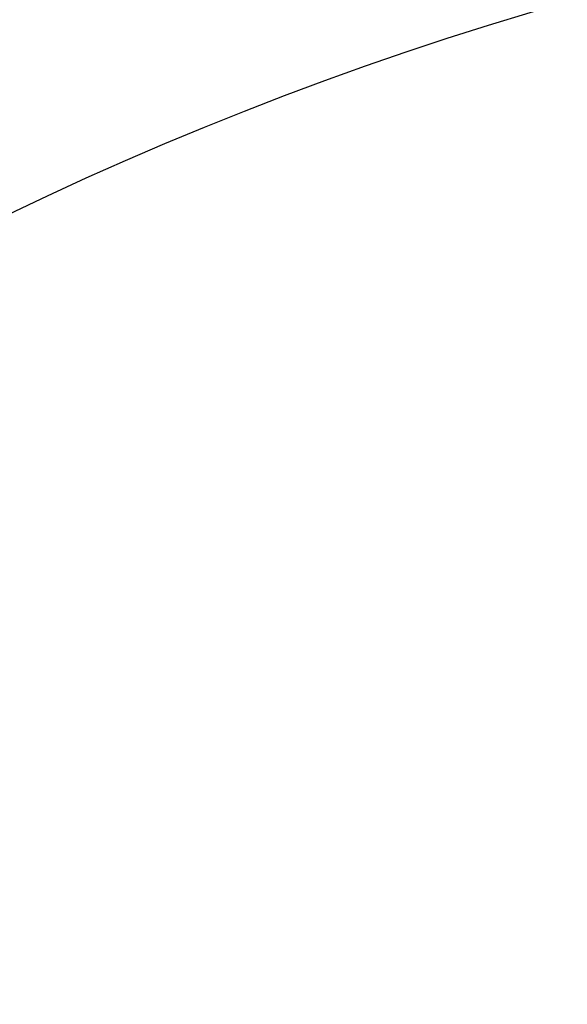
# Model space of a CAD drawing. Header units: millimetres. Extents: x 0 to 297, y 0 to 210.
# Tile 169 of 256: x 54.799 to 55.761, y 158.904 to 160.634. Entities that reach past the tile are written whole.
import ezdxf

# ---------------------------------------------------------------- set-up
doc = ezdxf.new("R2010")
doc.units = ezdxf.units.MM
doc.header["$LTSCALE"] = 16.335
doc.layers.get('0').update_dxf_attribs({"linetype": 'CONTINUOUS'})
doc.layers.add('AXES_REF', color=7, linetype='CONTINUOUS')

msp = doc.modelspace()

# ---------------------------------------------------------------- linework, layer by layer
at = {"color": 7, "linetype": 'Continuous'}
for radius in [6.7871, 6.7865, 6.743]:
    msp.add_circle((57.4637, 154.7115), radius, dxfattribs=at)
msp.add_arc((57.4637, 154.7115), 6.72, 278.27713, 261.72287, dxfattribs=at)
at = {"layer": 'AXES_REF', "color": 9, "linetype": 'Continuous'}
msp.add_circle((57.4637, 154.7115), 6.1912, dxfattribs=at)

doc.saveas('drawing.dxf')
